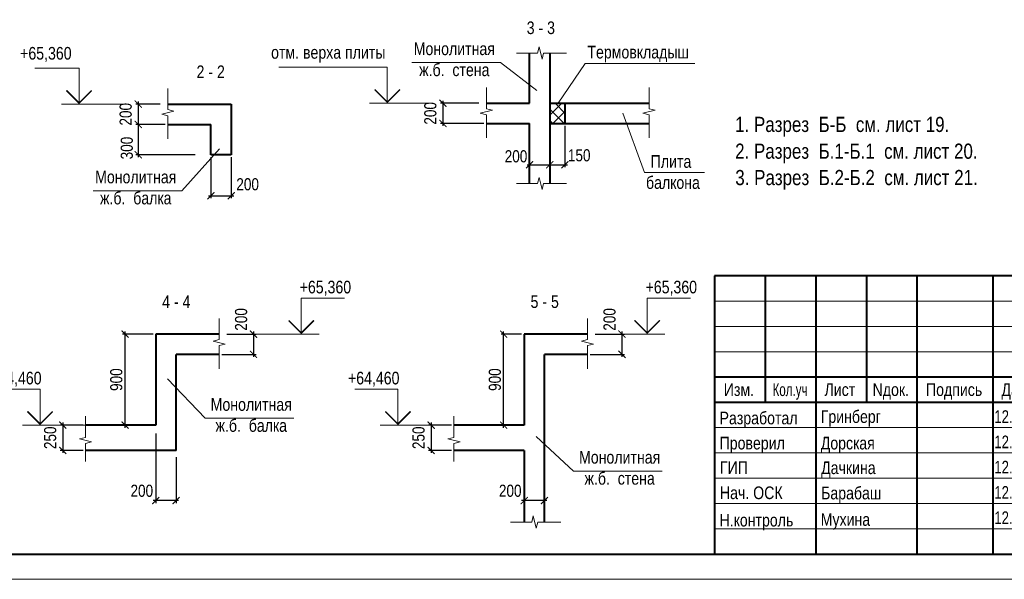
# Model space of a CAD drawing. Header units: inches. Extents: x -8638239 to -8523853, y 3840912 to 4564380.
# Tile 9 of 106: x -8593664 to -8554730, y 3922465 to 3944601. Entities that reach past the tile are written whole.
import ezdxf
from ezdxf.enums import TextEntityAlignment as Align

# ---------------------------------------------------------------- set-up
doc = ezdxf.new("R2010")
doc.units = ezdxf.units.IN
doc.header["$LTSCALE"] = 1000
doc.header["$MEASUREMENT"] = 0
for name, color, linetype, lineweight in [('СК-050-П(литы перекрытия)', 3, 'Continuous', 40), ('СК-110-О-РАЗМЕРЫ', 7, 'Continuous', 15), ('СК-200-Р(амка)', 7, 'Continuous', 40), ('СК-210-Р-РАМКА ЛИНИИ ТОНКИЕ', 7, 'Continuous', 15), ('СК-220-Р-РАМКА ТЕКСТ', 7, 'Continuous', 15), ('СК-300-Р(азмеры)', 7, 'Continuous', 20), ('СК-400-Т(екст)', 7, 'Continuous', 20), ('СК-600-Ш(триховка)', 250, 'Continuous', 13)]:
    doc.layers.add(name, color=color, linetype=linetype, lineweight=lineweight)
doc.styles.add('RUSS', font='arial.ttf', dxfattribs={"width": 0.8})
doc.dimstyles.new('50', dxfattribs={"dimtxt": 480, "dimasz": 280, "dimexe": 100, "dimexo": 100, "dimgap": 100, "dimtad": 1, "dimdec": 0, "dimlfac": 0.25, "dimzin": 0, "dimdsep": 46, "dimtxsty": 'RUSS', "dimblk": 'ARCHTICK', "dimcen": 0.09, "dimdle": 100, "dimclrd": 7, "dimclre": 7, "dimclrt": 7, "dimadec": 0, "dimazin": 0, "dimtfac": 1, "dimtdec": 0, "dimtmove": 2, "dimatfit": 3, "dimldrblk": 'ARCHTICK', "dimfxl": 1, "dimtolj": 1, "dimtzin": 0, "dimarcsym": 0})

# ---------------------------------------------------------------- blocks, each defined once
blk = doc.blocks.new('A$C96adbfd2')
at = {"layer": 'СК-200-Р(амка)', "lineweight": 40, "ltscale": 2}
for p, q in [((-18500, 5500), (-18500, 0)), ((0, 5500), (-18500, 5500)), ((-17500, 5500), (-17500, 3000)), ((-16500, 5500), (-16500, 0)), ((-15500, 5500), (-15500, 3000)), ((-14500, 5500), (-14500, 0)), ((-13000, 5500), (-13000, 0)), ((0, 3000), (-18500, 3000))]:
    blk.add_line(p, q, dxfattribs=at)
at = {"layer": 'СК-200-Р(амка)', "color": 7, "lineweight": 15}
for p, q in [((-12000, 5000), (-18500, 5000)), ((-12000, 4500), (-18500, 4500)), ((-12000, 4000), (-18500, 4000)), ((-12000, 2500), (-18500, 2500)), ((-12000, 2000), (-18500, 2000)), ((-12000, 1500), (-18500, 1500)), ((-12000, 1000), (-18500, 1000)), ((-12000, 500), (-18500, 500))]:
    blk.add_line(p, q, dxfattribs=at)
at = {"layer": 'СК-200-Р(амка)', "ltscale": 2}
blk.add_line((-12000, 3500), (-18500, 3500), dxfattribs=at)
at = {"layer": 'СК-220-Р-РАМКА ТЕКСТ'}
blk.add_line((-12000, 3000), (-18500, 3000), dxfattribs=at)
blk.add_line((-12000, 3000), (-18500, 3000), dxfattribs=at)
at = {"layer": 'СК-220-Р-РАМКА ТЕКСТ', "color": 7, "style": 'RUSS', "width": 0.8}
for s, p in [('Изм.', (-18319, 3126)), ('Лист', (-16328, 3126)), ('Nдок.', (-15377, 3126)), ('Подпись', (-14321, 3126)), ('Дата', (-12830, 3126))]:
    blk.add_text(s, height=250, dxfattribs=at).set_placement(p)
at = {"layer": 'СК-220-Р-РАМКА ТЕКСТ', "style": 'RUSS'}
for s, width, p in [('Разработал', 0.8, (-18403, 2565)), ('Гринберг', 0.8, (-16403, 2593)), ('12.2024', 0.75, (-12972, 2593)), ('12.2024', 0.75, (-12972, 2093)), ('Проверил', 0.8, (-18402, 2069)), ('Дорская', 0.8, (-16402, 2069)), ('ГИП', 0.8, (-18396, 1586)), ('Дачкина', 0.8, (-16395, 1581)), ('12.2024', 0.75, (-12972, 1593)), ('Нач. ОСК', 0.8, (-18396, 1086)), ('Барабаш', 0.8, (-16395, 1081)), ('12.2024', 0.75, (-12972, 1093)), ('Н.контроль', 0.8, (-18403, 545)), ('Мухина', 0.8, (-16403, 558)), ('12.2024', 0.75, (-12972, 593))]:
    blk.add_text(s, height=250, dxfattribs=dict(at, width=width)).set_placement(p)
at = {"layer": 'СК-220-Р-РАМКА ТЕКСТ', "color": 7, "insert": (-17355, 3375), "char_height": 250, "attachment_point": 1, "style": 'RUSS'}
blk.add_mtext_dynamic_manual_height_columns('\\A1;{\\fArial Narrow|b0|i0|c204|p34;Кол.уч}', width=11667.29, gutter_width=1250, heights=[0], dxfattribs=at)
blk = doc.blocks.new('_ArchTick')
at = {"color": 0, "linetype": 'ByBlock', "const_width": 0.15}
blk.add_lwpolyline([(-0.5, -0.5), (0.5, 0.5)], dxfattribs=at)
blk = doc.blocks.new('*D146')
at = {"layer": 'Defpoints', "color": 0, "transparency": 16777216}
for p in [(-8575406, 3941296), (-8576929, 3940496), (-8575209, 3940496)]:
    blk.add_point(p, dxfattribs=at)
at = {"layer": 'СК-110-О-РАЗМЕРЫ', "color": 7, "lineweight": -2, "transparency": 16777216}
for p, q in [((-8576929, 3941396), (-8576929, 3940396)), ((-8575506, 3941296), (-8577029, 3941296)), ((-8575309, 3940496), (-8577029, 3940496))]:
    blk.add_line(p, q, dxfattribs=at)
at = {"layer": 'СК-110-О-РАЗМЕРЫ', "color": 7, "lineweight": -2, "transparency": 16777216, "xscale": 280, "yscale": 280, "zscale": 280}
for p, rotation in [((-8576929, 3941296), 90), ((-8576929, 3940496), 270)]:
    blk.add_blockref('_ArchTick', p, dxfattribs=dict(at, rotation=rotation))
at = {"layer": 'СК-110-О-РАЗМЕРЫ', "color": 7, "transparency": 16777216, "insert": (-8577424, 3940896), "char_height": 480, "attachment_point": 5, "rotation": 90, "style": 'RUSS'}
blk.add_mtext('\\A1;200', dxfattribs=at)
blk = doc.blocks.new('*U14')
at = {"layer": 'СК-400-Т(екст)', "color": 0}
for p, q in [((0, 0), (0, 7.11)), ((0, 7.11), (21.45, 7.11)), ((-9, 0), (3.5, 0))]:
    blk.add_line(p, q, dxfattribs=at)
at = {"layer": 'СК-400-Т(екст)', "color": 0, "const_width": 0.3}
blk.add_lwpolyline([(-2.5, 2.71), (0, 0.21), (2.5, 2.71)], dxfattribs=at)
at = {"layer": 'СК-400-Т(екст)', "color": 0, "width": 0.8}
for tag, p in [('ОТМЕТКА1', (11.66, 8.06)), ('КОММЕНТАРИЙ', (11.75, 4.27))]:
    blk.add_attdef(tag, p, '', height=2.5, dxfattribs=at)
blk = doc.blocks.new('*D147')
at = {"layer": 'Defpoints', "color": 0, "transparency": 16777216}
for p in [(-8572102, 3940496), (-8572702, 3939465), (-8572102, 3938862)]:
    blk.add_point(p, dxfattribs=at)
at = {"layer": 'СК-110-О-РАЗМЕРЫ', "color": 7, "lineweight": -2, "transparency": 16777216}
for p, q in [((-8572102, 3940396), (-8572102, 3938762)), ((-8572702, 3939365), (-8572702, 3938762)), ((-8572802, 3938862), (-8572002, 3938862))]:
    blk.add_line(p, q, dxfattribs=at)
at = {"layer": 'СК-110-О-РАЗМЕРЫ', "color": 7, "lineweight": -2, "transparency": 16777216, "xscale": 280, "yscale": 280, "zscale": 280, "rotation": 180}
blk.add_blockref('_ArchTick', (-8572702, 3938862), dxfattribs=at)
at = {"layer": 'СК-110-О-РАЗМЕРЫ', "color": 7, "lineweight": -2, "transparency": 16777216, "xscale": 280, "yscale": 280, "zscale": 280}
blk.add_blockref('_ArchTick', (-8572102, 3938862), dxfattribs=at)
at = {"layer": 'СК-110-О-РАЗМЕРЫ', "color": 7, "transparency": 16777216, "insert": (-8571540, 3939234), "char_height": 480, "attachment_point": 5, "style": 'RUSS'}
blk.add_mtext('\\A1;150', dxfattribs=at)
blk = doc.blocks.new('*D148')
at = {"layer": 'Defpoints', "color": 0, "transparency": 16777216}
for p in [(-8573502, 3939590), (-8572702, 3939590), (-8572702, 3938862)]:
    blk.add_point(p, dxfattribs=at)
at = {"layer": 'СК-110-О-РАЗМЕРЫ', "color": 7, "lineweight": -2, "transparency": 16777216}
for p, q in [((-8573502, 3939490), (-8573502, 3938762)), ((-8572702, 3939490), (-8572702, 3938762)), ((-8573602, 3938862), (-8572602, 3938862))]:
    blk.add_line(p, q, dxfattribs=at)
at = {"layer": 'СК-110-О-РАЗМЕРЫ', "color": 7, "lineweight": -2, "transparency": 16777216, "xscale": 280, "yscale": 280, "zscale": 280, "rotation": 180}
blk.add_blockref('_ArchTick', (-8573502, 3938862), dxfattribs=at)
at = {"layer": 'СК-110-О-РАЗМЕРЫ', "color": 7, "lineweight": -2, "transparency": 16777216, "xscale": 280, "yscale": 280, "zscale": 280}
blk.add_blockref('_ArchTick', (-8572702, 3938862), dxfattribs=at)
at = {"layer": 'СК-110-О-РАЗМЕРЫ', "color": 7, "transparency": 16777216, "insert": (-8574038, 3939194), "char_height": 480, "attachment_point": 5, "style": 'RUSS'}
blk.add_mtext('\\A1;200', dxfattribs=at)
blk = doc.blocks.new('*D175')
at = {"layer": 'Defpoints', "color": 0, "transparency": 16777216}
for p in [(-8585579, 3932163), (-8585776, 3931363), (-8584417, 3931363)]:
    blk.add_point(p, dxfattribs=at)
at = {"layer": 'СК-110-О-РАЗМЕРЫ', "color": 7, "lineweight": -2, "transparency": 16777216}
for p, q in [((-8585479, 3932163), (-8584317, 3932163)), ((-8584417, 3932263), (-8584417, 3931263)), ((-8585676, 3931363), (-8584317, 3931363))]:
    blk.add_line(p, q, dxfattribs=at)
at = {"layer": 'СК-110-О-РАЗМЕРЫ', "color": 7, "lineweight": -2, "transparency": 16777216, "xscale": 280, "yscale": 280, "zscale": 280}
for p, rotation in [((-8584417, 3932163), 90), ((-8584417, 3931363), 270)]:
    blk.add_blockref('_ArchTick', p, dxfattribs=dict(at, rotation=rotation))
at = {"layer": 'СК-110-О-РАЗМЕРЫ', "color": 7, "transparency": 16777216, "insert": (-8584907, 3932745), "char_height": 480, "attachment_point": 5, "rotation": 90, "style": 'RUSS'}
blk.add_mtext('\\A1;200', dxfattribs=at)
blk = doc.blocks.new('*U177')
at = {"layer": 'СК-400-Т(екст)', "color": 0}
for p, q in [((0, 0), (0, 7.11)), ((0, 7.11), (8.53, 7.11)), ((-9, 0), (3.5, 0))]:
    blk.add_line(p, q, dxfattribs=at)
at = {"layer": 'СК-400-Т(екст)', "color": 0, "const_width": 0.3}
blk.add_lwpolyline([(-2.5, 2.71), (0, 0.21), (2.5, 2.71)], dxfattribs=at)
at = {"layer": 'СК-400-Т(екст)', "color": 0, "width": 0.8}
for tag, p in [('ОТМЕТКА1', (4.66, 8.06)), ('КОММЕНТАРИЙ', (4.75, 4.27))]:
    blk.add_attdef(tag, p, '', height=2.5, dxfattribs=at)
blk = doc.blocks.new('*D176')
at = {"layer": 'Defpoints', "color": 0, "transparency": 16777216}
for p in [(-8588282, 3928338), (-8587482, 3927402), (-8588282, 3925579)]:
    blk.add_point(p, dxfattribs=at)
at = {"layer": 'СК-110-О-РАЗМЕРЫ', "color": 7, "lineweight": -2, "transparency": 16777216}
for p, q in [((-8588282, 3928238), (-8588282, 3925479)), ((-8587482, 3927302), (-8587482, 3925479)), ((-8587382, 3925579), (-8588382, 3925579))]:
    blk.add_line(p, q, dxfattribs=at)
at = {"layer": 'СК-110-О-РАЗМЕРЫ', "color": 7, "lineweight": -2, "transparency": 16777216, "xscale": 280, "yscale": 280, "zscale": 280, "rotation": 180}
blk.add_blockref('_ArchTick', (-8588282, 3925579), dxfattribs=at)
at = {"layer": 'СК-110-О-РАЗМЕРЫ', "color": 7, "lineweight": -2, "transparency": 16777216, "xscale": 280, "yscale": 280, "zscale": 280}
blk.add_blockref('_ArchTick', (-8587482, 3925579), dxfattribs=at)
at = {"layer": 'СК-110-О-РАЗМЕРЫ', "color": 7, "transparency": 16777216, "insert": (-8588835, 3925965), "char_height": 480, "attachment_point": 5, "style": 'RUSS'}
blk.add_mtext('\\A1;200', dxfattribs=at)
blk = doc.blocks.new('*D178')
at = {"layer": 'Defpoints', "color": 0, "transparency": 16777216}
for p in [(-8589497, 3932163), (-8588282, 3932163), (-8588282, 3928563)]:
    blk.add_point(p, dxfattribs=at)
at = {"layer": 'СК-110-О-РАЗМЕРЫ', "color": 7, "lineweight": -2, "transparency": 16777216}
for p, q in [((-8588382, 3932163), (-8589597, 3932163)), ((-8589497, 3928463), (-8589497, 3932263)), ((-8588382, 3928563), (-8589597, 3928563))]:
    blk.add_line(p, q, dxfattribs=at)
at = {"layer": 'СК-110-О-РАЗМЕРЫ', "color": 7, "lineweight": -2, "transparency": 16777216, "xscale": 280, "yscale": 280, "zscale": 280}
for p, rotation in [((-8589497, 3932163), 90), ((-8589497, 3928563), 270)]:
    blk.add_blockref('_ArchTick', p, dxfattribs=dict(at, rotation=rotation))
at = {"layer": 'СК-110-О-РАЗМЕРЫ', "color": 7, "transparency": 16777216, "insert": (-8589842, 3930363), "char_height": 480, "attachment_point": 5, "rotation": 90, "style": 'RUSS'}
blk.add_mtext('\\A1;900', dxfattribs=at)
blk = doc.blocks.new('*D179')
at = {"layer": 'Defpoints', "color": 0, "transparency": 16777216}
for p in [(-8591059, 3928563), (-8591962, 3927563), (-8591059, 3927563)]:
    blk.add_point(p, dxfattribs=at)
at = {"layer": 'СК-110-О-РАЗМЕРЫ', "color": 7, "lineweight": -2, "transparency": 16777216}
for p, q in [((-8591159, 3928563), (-8592062, 3928563)), ((-8591962, 3928663), (-8591962, 3927463)), ((-8591159, 3927563), (-8592062, 3927563))]:
    blk.add_line(p, q, dxfattribs=at)
at = {"layer": 'СК-110-О-РАЗМЕРЫ', "color": 7, "lineweight": -2, "transparency": 16777216, "xscale": 280, "yscale": 280, "zscale": 280}
for p, rotation in [((-8591962, 3928563), 90), ((-8591962, 3927563), 270)]:
    blk.add_blockref('_ArchTick', p, dxfattribs=dict(at, rotation=rotation))
at = {"layer": 'СК-110-О-РАЗМЕРЫ', "color": 7, "transparency": 16777216, "insert": (-8592457, 3928063), "char_height": 480, "attachment_point": 5, "rotation": 90, "style": 'RUSS'}
blk.add_mtext('\\A1;250', dxfattribs=at)
blk = doc.blocks.new('*D180')
at = {"layer": 'Defpoints', "color": 0, "transparency": 16777216}
for p in [(-8571012, 3932163), (-8571208, 3931363), (-8569849, 3931363)]:
    blk.add_point(p, dxfattribs=at)
at = {"layer": 'СК-110-О-РАЗМЕРЫ', "color": 7, "lineweight": -2, "transparency": 16777216}
for p, q in [((-8570912, 3932163), (-8569749, 3932163)), ((-8569849, 3932263), (-8569849, 3931263)), ((-8571108, 3931363), (-8569749, 3931363))]:
    blk.add_line(p, q, dxfattribs=at)
at = {"layer": 'СК-110-О-РАЗМЕРЫ', "color": 7, "lineweight": -2, "transparency": 16777216, "xscale": 280, "yscale": 280, "zscale": 280}
for p, rotation in [((-8569849, 3932163), 90), ((-8569849, 3931363), 270)]:
    blk.add_blockref('_ArchTick', p, dxfattribs=dict(at, rotation=rotation))
at = {"layer": 'СК-110-О-РАЗМЕРЫ', "color": 7, "transparency": 16777216, "insert": (-8570339, 3932745), "char_height": 480, "attachment_point": 5, "rotation": 90, "style": 'RUSS'}
blk.add_mtext('\\A1;200', dxfattribs=at)
blk = doc.blocks.new('*D181')
at = {"layer": 'Defpoints', "color": 0, "transparency": 16777216}
for p in [(-8573715, 3927018), (-8572915, 3926747), (-8573715, 3925579)]:
    blk.add_point(p, dxfattribs=at)
at = {"layer": 'СК-110-О-РАЗМЕРЫ', "color": 7, "lineweight": -2, "transparency": 16777216}
for p, q in [((-8573715, 3926918), (-8573715, 3925479)), ((-8572915, 3926647), (-8572915, 3925479)), ((-8572815, 3925579), (-8573815, 3925579))]:
    blk.add_line(p, q, dxfattribs=at)
at = {"layer": 'СК-110-О-РАЗМЕРЫ', "color": 7, "lineweight": -2, "transparency": 16777216, "xscale": 280, "yscale": 280, "zscale": 280, "rotation": 180}
blk.add_blockref('_ArchTick', (-8573715, 3925579), dxfattribs=at)
at = {"layer": 'СК-110-О-РАЗМЕРЫ', "color": 7, "lineweight": -2, "transparency": 16777216, "xscale": 280, "yscale": 280, "zscale": 280}
blk.add_blockref('_ArchTick', (-8572915, 3925579), dxfattribs=at)
at = {"layer": 'СК-110-О-РАЗМЕРЫ', "color": 7, "transparency": 16777216, "insert": (-8574267, 3925965), "char_height": 480, "attachment_point": 5, "style": 'RUSS'}
blk.add_mtext('\\A1;200', dxfattribs=at)
blk = doc.blocks.new('*D182')
at = {"layer": 'Defpoints', "color": 0, "transparency": 16777216}
for p in [(-8574528, 3932163), (-8573715, 3932163), (-8573715, 3928563)]:
    blk.add_point(p, dxfattribs=at)
at = {"layer": 'СК-110-О-РАЗМЕРЫ', "color": 7, "lineweight": -2, "transparency": 16777216}
for p, q in [((-8573815, 3932163), (-8574628, 3932163)), ((-8574528, 3928463), (-8574528, 3932263)), ((-8573815, 3928563), (-8574628, 3928563))]:
    blk.add_line(p, q, dxfattribs=at)
at = {"layer": 'СК-110-О-РАЗМЕРЫ', "color": 7, "lineweight": -2, "transparency": 16777216, "xscale": 280, "yscale": 280, "zscale": 280}
for p, rotation in [((-8574528, 3932163), 90), ((-8574528, 3928563), 270)]:
    blk.add_blockref('_ArchTick', p, dxfattribs=dict(at, rotation=rotation))
at = {"layer": 'СК-110-О-РАЗМЕРЫ', "color": 7, "transparency": 16777216, "insert": (-8574873, 3930363), "char_height": 480, "attachment_point": 5, "rotation": 90, "style": 'RUSS'}
blk.add_mtext('\\A1;900', dxfattribs=at)
blk = doc.blocks.new('*D183')
at = {"layer": 'Defpoints', "color": 0, "transparency": 16777216}
for p in [(-8576491, 3928563), (-8577394, 3927563), (-8576491, 3927563)]:
    blk.add_point(p, dxfattribs=at)
at = {"layer": 'СК-110-О-РАЗМЕРЫ', "color": 7, "lineweight": -2, "transparency": 16777216}
for p, q in [((-8576591, 3928563), (-8577494, 3928563)), ((-8577394, 3928663), (-8577394, 3927463)), ((-8576591, 3927563), (-8577494, 3927563))]:
    blk.add_line(p, q, dxfattribs=at)
at = {"layer": 'СК-110-О-РАЗМЕРЫ', "color": 7, "lineweight": -2, "transparency": 16777216, "xscale": 280, "yscale": 280, "zscale": 280}
for p, rotation in [((-8577394, 3928563), 90), ((-8577394, 3927563), 270)]:
    blk.add_blockref('_ArchTick', p, dxfattribs=dict(at, rotation=rotation))
at = {"layer": 'СК-110-О-РАЗМЕРЫ', "color": 7, "transparency": 16777216, "insert": (-8577890, 3928063), "char_height": 480, "attachment_point": 5, "rotation": 90, "style": 'RUSS'}
blk.add_mtext('\\A1;250', dxfattribs=at)
blk = doc.blocks.new('*D733')
at = {"layer": 'Defpoints', "color": 0, "transparency": 16777216}
for p in [(-8588003, 3941260), (-8588975, 3940460), (-8587806, 3940460)]:
    blk.add_point(p, dxfattribs=at)
at = {"layer": 'СК-110-О-РАЗМЕРЫ', "color": 7, "lineweight": -2, "transparency": 16777216}
for p, q in [((-8588975, 3941360), (-8588975, 3940360)), ((-8588103, 3941260), (-8589075, 3941260)), ((-8587906, 3940460), (-8589075, 3940460))]:
    blk.add_line(p, q, dxfattribs=at)
at = {"layer": 'СК-110-О-РАЗМЕРЫ', "color": 7, "lineweight": -2, "transparency": 16777216, "xscale": 280, "yscale": 280, "zscale": 280}
for p, rotation in [((-8588975, 3941260), 90), ((-8588975, 3940460), 270)]:
    blk.add_blockref('_ArchTick', p, dxfattribs=dict(at, rotation=rotation))
at = {"layer": 'СК-110-О-РАЗМЕРЫ', "color": 7, "transparency": 16777216, "insert": (-8589471, 3940860), "char_height": 480, "attachment_point": 5, "rotation": 90, "style": 'RUSS'}
blk.add_mtext('\\A1;200', dxfattribs=at)
blk = doc.blocks.new('*D734')
at = {"layer": 'Defpoints', "color": 0, "transparency": 16777216}
for p in [(-8587806, 3940460), (-8588975, 3939260), (-8586626, 3939260)]:
    blk.add_point(p, dxfattribs=at)
at = {"layer": 'СК-110-О-РАЗМЕРЫ', "color": 7, "lineweight": -2, "transparency": 16777216}
for p, q in [((-8588975, 3940560), (-8588975, 3939160)), ((-8587906, 3940460), (-8589075, 3940460)), ((-8586726, 3939260), (-8589075, 3939260))]:
    blk.add_line(p, q, dxfattribs=at)
at = {"layer": 'СК-110-О-РАЗМЕРЫ', "color": 7, "lineweight": -2, "transparency": 16777216, "xscale": 280, "yscale": 280, "zscale": 280}
for p, rotation in [((-8588975, 3940460), 90), ((-8588975, 3939260), 270)]:
    blk.add_blockref('_ArchTick', p, dxfattribs=dict(at, rotation=rotation))
at = {"layer": 'СК-110-О-РАЗМЕРЫ', "color": 7, "transparency": 16777216, "insert": (-8589427, 3939523), "char_height": 480, "attachment_point": 5, "rotation": 90, "style": 'RUSS'}
blk.add_mtext('\\A1;300', dxfattribs=at)
blk = doc.blocks.new('*D735')
at = {"layer": 'Defpoints', "color": 0, "transparency": 16777216}
for p in [(-8586100, 3939260), (-8585300, 3939260), (-8585300, 3937637)]:
    blk.add_point(p, dxfattribs=at)
at = {"layer": 'СК-110-О-РАЗМЕРЫ', "color": 7, "lineweight": -2, "transparency": 16777216}
for p, q in [((-8586100, 3939160), (-8586100, 3937537)), ((-8585300, 3939160), (-8585300, 3937537)), ((-8586200, 3937637), (-8585200, 3937637))]:
    blk.add_line(p, q, dxfattribs=at)
at = {"layer": 'СК-110-О-РАЗМЕРЫ', "color": 7, "lineweight": -2, "transparency": 16777216, "xscale": 280, "yscale": 280, "zscale": 280, "rotation": 180}
blk.add_blockref('_ArchTick', (-8586100, 3937637), dxfattribs=at)
at = {"layer": 'СК-110-О-РАЗМЕРЫ', "color": 7, "lineweight": -2, "transparency": 16777216, "xscale": 280, "yscale": 280, "zscale": 280}
blk.add_blockref('_ArchTick', (-8585300, 3937637), dxfattribs=at)
at = {"layer": 'СК-110-О-РАЗМЕРЫ', "color": 7, "transparency": 16777216, "insert": (-8584650, 3938088), "char_height": 480, "attachment_point": 5, "style": 'RUSS'}
blk.add_mtext('\\A1;200', dxfattribs=at)
blk = doc.blocks.new('*U115')
at = {"layer": 'СК-400-Т(екст)', "color": 0}
for p, q in [((0, 0), (0, 7.11)), ((0, 7.11), (8.77, 7.11)), ((-9, 0), (3.5, 0))]:
    blk.add_line(p, q, dxfattribs=at)
at = {"layer": 'СК-400-Т(екст)', "color": 0, "const_width": 0.3}
blk.add_lwpolyline([(-2.5, 2.71), (0, 0.21), (2.5, 2.71)], dxfattribs=at)
at = {"layer": 'СК-400-Т(екст)', "color": 0, "width": 0.8}
for tag, p in [('ОТМЕТКА1', (11.66, 8.06)), ('КОММЕНТАРИЙ', (11.75, 4.27))]:
    blk.add_attdef(tag, p, '', height=2.5, dxfattribs=at)

msp = doc.modelspace()

# ---------------------------------------------------------------- hatches: boundary and pattern name
at = {"layer": 'СК-220-Р-РАМКА ТЕКСТ'}
h = msp.add_hatch(dxfattribs=at)
h.set_pattern_fill('ANSI37', color=256, scale=100)
h.set_pattern_definition([(45, (-12287041.04, 3921855.93), (-224.506403, 224.506403), []), (135, (-12287041.04, 3921855.93), (-224.506403, -224.506403), [])])
h.paths.add_polyline_path([(-8572102.3, 3941296.2), (-8572702.3, 3941296.2), (-8572702.3, 3940496.2), (-8572102.3, 3940496.2)])

# ---------------------------------------------------------------- linework, layer by layer
at = {"layer": 'СК-050-П(литы перекрытия)'}
for p, q in [((-8573502.3, 3941296.2), (-8573502.3, 3943282.9)), ((-8572702.3, 3943282.9), (-8572702.3, 3938117.4)), ((-8587806.5, 3941260), (-8585299.7, 3941260)), ((-8585299.7, 3941260), (-8585299.7, 3939260)), ((-8575209.1, 3941296.2), (-8573502.3, 3941296.2)), ((-8572702.3, 3941296.2), (-8568778.9, 3941296.2)), ((-8572102.3, 3941296.2), (-8572102.3, 3940496.2)), ((-8587806.5, 3940460), (-8586099.7, 3940460)), ((-8586099.7, 3939260), (-8586099.7, 3940460)), ((-8575209.1, 3940496.2), (-8573502.3, 3940496.2)), ((-8573502.3, 3938117.4), (-8573502.3, 3940496.2)), ((-8572702.3, 3940496.2), (-8568778.9, 3940496.2)), ((-8585299.7, 3939260), (-8586099.7, 3939260)), ((-8585775.7, 3932163.5), (-8588282.4, 3932163.5)), ((-8588282.4, 3932163.5), (-8588282.4, 3928563.5)), ((-8571208, 3932163.5), (-8573714.8, 3932163.5)), ((-8573714.8, 3932163.5), (-8573714.8, 3928563.5)), ((-8585775.7, 3931363.5), (-8587482.4, 3931363.5)), ((-8587482.4, 3927563.5), (-8587482.4, 3931363.5)), ((-8571208, 3931363.5), (-8572914.8, 3931363.5)), ((-8572914.8, 3924729.7), (-8572914.8, 3931363.5)), ((-8588282.4, 3928563.5), (-8591058.8, 3928563.5)), ((-8573714.8, 3928563.5), (-8576491.2, 3928563.5)), ((-8587482.4, 3927563.5), (-8591058.8, 3927563.5)), ((-8573714.8, 3927563.5), (-8576491.2, 3927563.5)), ((-8573714.8, 3927563.5), (-8573714.8, 3924729.7))]:
    msp.add_line(p, q, dxfattribs=at)
at = {"layer": 'СК-110-О-РАЗМЕРЫ'}
msp.add_line((-8574657.5, 3942901.7), (-8573213.7, 3941804.4), dxfattribs=at)
at = {"layer": 'СК-200-Р(амка)'}
msp.add_line((-8608183.8, 3923464.8), (-8529183.8, 3923464.8), dxfattribs=at)
at = {"layer": 'СК-210-Р-РАМКА ЛИНИИ ТОНКИЕ'}
msp.add_line((-8528183.8, 3922464.8), (-8612183.8, 3922464.8), dxfattribs=at)
at = {"layer": 'СК-220-Р-РАМКА ТЕКСТ'}
for p, q in [((-8578161.8, 3942901.7), (-8574657.5, 3942901.7)), ((-8585767.2, 3939494.2), (-8587254.9, 3937830.5)), ((-8590759.2, 3937830.5), (-8587254.9, 3937830.5)), ((-8587814.9, 3930397.7), (-8586327.2, 3928833)), ((-8582823, 3928833), (-8586327.2, 3928833)), ((-8573247.3, 3928108.4), (-8571759.6, 3926743.7)), ((-8568255.3, 3926743.7), (-8571759.6, 3926743.7))]:
    msp.add_line(p, q, dxfattribs=at)
at = {"layer": 'СК-400-Т(екст)'}
for p, q in [((-8572373.3, 3941296.2), (-8571306.7, 3942862.1)), ((-8566968, 3942862.1), (-8571306.7, 3942862.1)), ((-8569810.6, 3940897.4), (-8568959.4, 3938554.5)), ((-8568959.4, 3938554.5), (-8566588.1, 3938554.5))]:
    msp.add_line(p, q, dxfattribs=at)
at = {"layer": 'СК-600-Ш(триховка)', "linetype": 'ByBlock'}
for points in [[(-8574021.5, 3943282.9), (-8573188.5, 3943282.9), (-8573128.5, 3943522.9), (-8573008.5, 3943042.9), (-8572948.5, 3943282.9), (-8572038.5, 3943282.9)], [(-8587806.5, 3941876.1), (-8587806.5, 3941043.2), (-8587566.5, 3940983.2), (-8588046.5, 3940863.2), (-8587806.5, 3940803.2), (-8587806.5, 3939893.1)], [(-8575209.1, 3941912.3), (-8575209.1, 3941079.4), (-8574969.1, 3941019.4), (-8575449.1, 3940899.4), (-8575209.1, 3940839.4), (-8575209.1, 3939929.4)], [(-8568778.9, 3941912.3), (-8568778.9, 3941079.4), (-8568538.9, 3941019.4), (-8569018.9, 3940899.4), (-8568778.9, 3940839.4), (-8568778.9, 3939929.4)], [(-8574021.5, 3938117.4), (-8573188.5, 3938117.4), (-8573128.5, 3938357.4), (-8573008.5, 3937877.4), (-8572948.5, 3938117.4), (-8572038.5, 3938117.4)], [(-8585775.7, 3932779.6), (-8585775.7, 3931946.6), (-8586015.7, 3931886.6), (-8585535.7, 3931766.6), (-8585775.7, 3931706.6), (-8585775.7, 3930796.6)], [(-8571208, 3932779.6), (-8571208, 3931946.6), (-8571448, 3931886.6), (-8570968, 3931766.6), (-8571208, 3931706.6), (-8571208, 3930796.6)], [(-8591058.8, 3928912.9), (-8591058.8, 3928079.9), (-8591298.8, 3928019.9), (-8590818.8, 3927899.9), (-8591058.8, 3927839.9), (-8591058.8, 3927129.9)], [(-8576491.2, 3928912.9), (-8576491.2, 3928079.9), (-8576731.2, 3928019.9), (-8576251.2, 3927899.9), (-8576491.2, 3927839.9), (-8576491.2, 3927129.9)], [(-8574249.6, 3924729.7), (-8573416.7, 3924729.7), (-8573356.7, 3924969.7), (-8573236.7, 3924489.7), (-8573176.7, 3924729.7), (-8572266.7, 3924729.7)]]:
    msp.add_lwpolyline(points, dxfattribs=at)

# ---------------------------------------------------------------- block references
at = {"layer": 'СК-300-Р(азмеры)', "xscale": 2, "yscale": 2, "zscale": 2}
msp.add_blockref('A$C96adbfd2', (-8529183.8, 3923464.8), dxfattribs=at)
at = {"layer": 'СК-400-Т(екст)', "ltscale": 0.5}
ref = msp.add_blockref('*U115', (-8591314.2, 3941260), dxfattribs=dict(at, xscale=-200, yscale=200, zscale=200))
ref.add_attrib('ОТМЕТКА1', '+65,360', dxfattribs={"height": 500, "style": 'RUSS', "width": 0.8}).set_placement((-8593646.9, 3942871.6), align=Align.BOTTOM_LEFT)
ref = msp.add_blockref('*U14', (-8579128.5, 3941296.2), dxfattribs=dict(at, xscale=-200, yscale=200, zscale=200))
ref.add_attrib('ОТМЕТКА1', 'отм. верха плиты', dxfattribs={"height": 500, "style": 'RUSS', "width": 0.8}).set_placement((-8581461.2, 3942907.9), align=Align.BOTTOM_CENTER)
ref = msp.add_blockref('*U177', (-8582528, 3932163.5), dxfattribs=dict(at, xscale=200, yscale=200, zscale=200))
ref.add_attrib('ОТМЕТКА1', '+65,360', dxfattribs={"height": 500, "style": 'RUSS', "width": 0.8}).set_placement((-8581574.9, 3933775.1), align=Align.CENTER)
ref = msp.add_blockref('*U177', (-8568850.5, 3932163.5), dxfattribs=dict(at, xscale=200, yscale=200, zscale=200))
ref.add_attrib('ОТМЕТКА1', '+65,360', dxfattribs={"height": 500, "style": 'RUSS', "width": 0.8}).set_placement((-8567897.4, 3933775.1), align=Align.CENTER)
ref = msp.add_blockref('*U177', (-8592858.8, 3928563.5), dxfattribs=dict(at, xscale=-200, yscale=200, zscale=200))
ref.add_attrib('ОТМЕТКА1', '+64,460', dxfattribs={"height": 500, "style": 'RUSS', "width": 0.8}).set_placement((-8593816.3, 3930175.1), align=Align.CENTER)
ref = msp.add_blockref('*U177', (-8578707.4, 3928563.5), dxfattribs=dict(at, xscale=-200, yscale=200, zscale=200))
ref.add_attrib('ОТМЕТКА1', '+64,460', dxfattribs={"height": 500, "style": 'RUSS', "width": 0.8}).set_placement((-8579664.8, 3930175.1), align=Align.CENTER)

# ---------------------------------------------------------------- texts
at = {"layer": 'СК-220-Р-РАМКА ТЕКСТ', "style": 'RUSS', "width": 0.8}
for s, p in [('1. Разрез  Б-Б  см. лист 19.', (-8565374, 3940158.4)), ('2. Разрез  Б.1-Б.1  см. лист 20.', (-8565374, 3939099.1)), ('3. Разрез  Б.2-Б.2  см. лист 21.', (-8565368.3, 3938055.9))]:
    msp.add_text(s, height=600, dxfattribs=at).set_placement(p)
at = {"layer": 'СК-220-Р-РАМКА ТЕКСТ', "char_height": 500, "width": 31067.545, "attachment_point": 5, "style": 'RUSS'}
for s, insert, rotation in [('3 - 3', (-8573056, 3944277), 360), ('Монолитная\\Pж.б.  стена', (-8576477.5, 3943030.2), 360), ('2 - 2', (-8586111.2, 3942540), 360), ('Монолитная\\Pж.б.  балка', (-8589074.9, 3937959), 360), ('4 - 4', (-8587470.9, 3933443.5), 0), ('5 - 5', (-8572903.3, 3933443.5), 0), ('Монолитная\\Pж.б.  балка', (-8584507.2, 3928961.5), 0), ('Монолитная\\Pж.б.  стена', (-8569939.6, 3926872.1), 0)]:
    msp.add_mtext(s, dxfattribs=dict(at, insert=insert, rotation=rotation))
at = {"layer": 'СК-400-Т(екст)', "char_height": 500, "width": 31067.545, "attachment_point": 5, "rotation": 360, "style": 'RUSS'}
for s, insert in [('Термовкладыш', (-8569209.5, 3943242.7)), ('Плита\\P балкона', (-8567909.7, 3938571.8))]:
    msp.add_mtext(s, dxfattribs=dict(at, insert=insert))

# ---------------------------------------------------------------- dimensions: what is measured, and where the dimension line sits
at = {"layer": 'СК-110-О-РАЗМЕРЫ'}
for base, p1, p2, picture, middle in [((-8588975.4, 3940460), (-8588002.9, 3941260), (-8587806.5, 3940460), '*D733', (-8589470.5, 3940860)), ((-8576928.5, 3940496.2), (-8575405.5, 3941296.2), (-8575209.1, 3940496.2), '*D146', (-8577423.6, 3940896.2)), ((-8589497.1, 3932163.5), (-8588282.4, 3928563.5), (-8588282.4, 3932163.5), '*D178', (-8589842.2, 3930363.5)), ((-8574528.1, 3932163.5), (-8573714.8, 3928563.5), (-8573714.8, 3932163.5), '*D182', (-8574873.2, 3930363.5)), ((-8591962.1, 3927563.5), (-8591058.8, 3928563.5), (-8591058.8, 3927563.5), '*D179', (-8592457.2, 3928063.5)), ((-8577394.5, 3927563.5), (-8576491.2, 3928563.5), (-8576491.2, 3927563.5), '*D183', (-8577889.6, 3928063.5))]:
    dim = msp.add_linear_dim(base=base, p1=p1, p2=p2, angle=90, dimstyle='50', dxfattribs=at)
    dim.commit()
    dim.dimension.update_dxf_attribs({"geometry": picture, "text_midpoint": middle})
for base, p1, p2, angle, picture, middle in [((-8588975.4, 3939260), (-8587806.5, 3940460), (-8586626.2, 3939260), 90, '*D734', (-8589427, 3939523.4)), ((-8584416.9, 3931363.5), (-8585579.3, 3932163.5), (-8585775.7, 3931363.5), 90, '*D175', (-8584906.8, 3932745.3)), ((-8569849.3, 3931363.5), (-8571011.6, 3932163.5), (-8571208, 3931363.5), 90, '*D180', (-8570339.2, 3932745.3)), ((-8588282.4, 3925579.3), (-8587482.4, 3927401.9), (-8588282.4, 3928337.6), 180, '*D176', (-8588834.5, 3925964.9)), ((-8573714.8, 3925579.3), (-8572914.8, 3926747.1), (-8573714.8, 3927017.9), 180, '*D181', (-8574266.9, 3925964.9))]:
    dim = msp.add_linear_dim(base=base, p1=p1, p2=p2, angle=angle, dimstyle='50', dxfattribs=at)
    dim.commit()
    dim.dimension.update_dxf_attribs({"geometry": picture, "text_midpoint": middle, "dimtype": 160})
for base, p1, p2, picture, middle in [((-8572102.3, 3938862.4), (-8572702.3, 3939465.3), (-8572102.3, 3940496.2), '*D147', (-8571539.6, 3939234.5)), ((-8572702.3, 3938862.4), (-8573502.3, 3939589.9), (-8572702.3, 3939589.9), '*D148', (-8574038.2, 3939194.2)), ((-8585299.7, 3937637.4), (-8586099.7, 3939260), (-8585299.7, 3939260), '*D735', (-8584650, 3938087.9))]:
    dim = msp.add_linear_dim(base=base, p1=p1, p2=p2, dimstyle='50', dxfattribs=at)
    dim.commit()
    dim.dimension.update_dxf_attribs({"geometry": picture, "text_midpoint": middle, "dimtype": 160})

doc.saveas('drawing.dxf')
